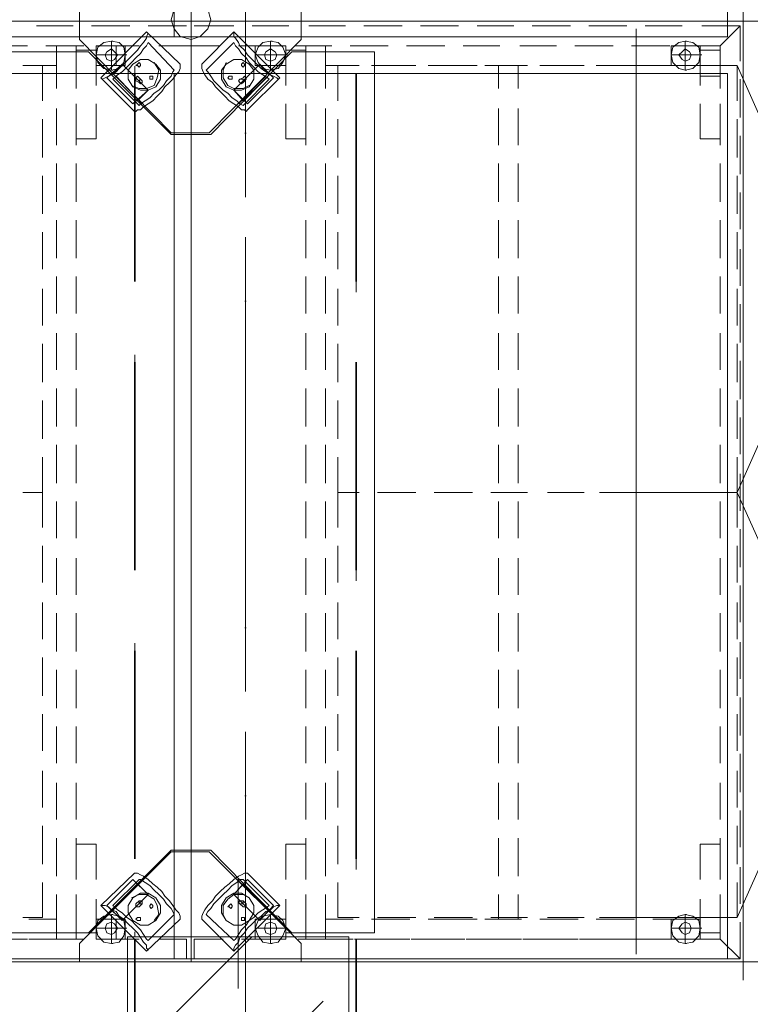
# Model space of a CAD drawing. Header units: millimetres. Extents: x 42175 to 97175, y 10092 to 468192.
# Tile 217 of 235: x 76114 to 77104, y 89587 to 90922. Entities that reach past the tile are written whole.
import ezdxf

# ---------------------------------------------------------------- set-up
doc = ezdxf.new("R2010")
doc.units = ezdxf.units.MM
doc.linetypes.add('Krawędzie ukryte', pattern=[3.912222, 2.822222, -1.09])
doc.linetypes.add('Kropki i Kreski', pattern=[6.702778, 3.527778, -1.763889, 0, -1.411111])
for name, color, linetype in [('2D - Rysunki i Obrazki', 8, 'Continuous'), ('Konstrukcja - Belki', 8, 'Continuous'), ('Konstrukcja - Siatka mod', 8, 'Continuous'), ('Konstrukcja - Słupy', 8, 'Continuous'), ('Konstrukcja - Ściany nośne wew..P', 8, 'Continuous')]:
    doc.layers.add(name, color=color, linetype=linetype)

msp = doc.modelspace()

# ---------------------------------------------------------------- hatches: boundary and pattern name
at = {"layer": 'Konstrukcja - Słupy', "linetype": 'Continuous', "lineweight": 25}
h = msp.add_hatch(dxfattribs=at)
h.set_pattern_fill('Beton_zbrojony_0006', color=8, style=0, pattern_type=2)
h.set_pattern_definition([(45, (-175208.59, 378186.62), (-183.84776, 183.84776), []), (45, (-175300.5, 378278.54), (-183.84776, 183.84776), [195, -65])])
h.paths.add_polyline_path([(76260, 89378.9), (76560, 89378.9), (76560, 89678.9), (76260, 89678.9)])

# ---------------------------------------------------------------- linework, layer by layer
at = {"layer": '2D - Rysunki i Obrazki', "color": 8, "linetype": 'Continuous', "lineweight": 13, "ltscale": 100, "flags": 128}
for points in [[(75595.3, 92193.1), (75595.3, 90920), (76346, 90920), (76346, 92193.1)], [(75595.3, 92193.1), (75595.3, 90920), (76346, 90920), (76346, 92193.1)], [(76346, 90920), (76346, 92193.1), (75595.3, 92193.1), (75595.3, 90920)], [(75595.3, 92193.1), (75595.3, 90920), (76346, 90920), (76346, 92193.1)], [(75595.3, 92193.1), (75595.3, 90920), (76346, 90920), (76346, 92193.1)], [(76346, 90920), (76346, 92193.1), (75595.3, 92193.1), (75595.3, 90920)], [(75595.3, 92193.1), (75595.3, 90920), (76346, 90920), (76346, 92193.1)], [(77094.5, 92193.1), (77094.5, 90920), (76346, 90920), (76346, 92193.1)], [(77094.5, 92193.1), (77094.5, 90920), (76346, 90920), (76346, 92193.1)], [(77094.5, 90920), (77094.5, 92193.1), (76346, 92193.1), (76346, 90920)], [(77094.5, 92193.1), (77094.5, 90920), (76346, 90920), (76346, 92193.1)], [(77094.5, 92193.1), (77094.5, 90920), (76346, 90920), (76346, 92193.1)], [(77094.5, 90920), (77094.5, 92193.1), (76346, 92193.1), (76346, 90920)], [(77094.5, 92193.1), (77094.5, 90920), (76346, 90920), (76346, 92193.1)], [(76323.3, 92098.9), (76323.3, 90898.9), (75573.3, 90898.9), (75573.3, 92098.9)], [(77073.3, 92098.9), (77073.3, 90898.9), (76323.3, 90898.9), (76323.3, 92098.9)], [(76346, 90920), (76346, 91069.2), (76319, 91069.2), (76194.6, 90944.8), (76194.6, 90920)], [(76346, 90920), (76346, 91069.2), (76319, 91069.2), (76194.6, 90944.8), (76194.6, 90920)], [(76346, 90920), (76346, 91069.2), (76370.8, 91069.2), (76495.2, 90944.8), (76495.2, 90920)], [(76346, 90920), (76346, 91069.2), (76370.8, 91069.2), (76495.2, 90944.8), (76495.2, 90920)], [(76372.9, 90922), (76368.8, 90936.5), (76358.4, 90944.8), (76346, 90949), (76331.4, 90944.8), (76323.1, 90936.5), (76319, 90922), (76323.1, 90909.6), (76331.4, 90899.2), (76346, 90895.1), (76358.4, 90899.2), (76368.8, 90909.6)], [(75595.3, 90920), (75595.3, 89644.7), (76346, 89644.7), (76346, 90920)], [(75595.3, 90920), (75595.3, 89644.7), (76346, 89644.7), (76346, 90920)], [(76346, 89644.7), (76346, 90920), (75595.3, 90920), (75595.3, 89644.7)], [(75595.3, 90920), (75595.3, 89644.7), (76346, 89644.7), (76346, 90920)], [(75595.3, 90920), (75595.3, 89644.7), (76346, 89644.7), (76346, 90920)], [(76346, 89644.7), (76346, 90920), (75595.3, 90920), (75595.3, 89644.7)], [(75595.3, 90920), (75595.3, 89644.7), (76346, 89644.7), (76346, 90920)], [(76346, 89796.1), (76319, 89796.1), (76207, 89684.1), (76095.1, 89684.1), (76095.1, 90878.5), (76207, 90878.5), (76319, 90766.5), (76346, 90766.5), (76346, 90920)], [(76346, 90920), (76346, 90768.6), (76319, 90768.6), (76194.6, 90895.1), (76194.6, 90920), (76346, 90920), (76346, 90768.6), (76370.8, 90768.6), (76495.2, 90895.1), (76495.2, 90920)], [(76346, 90920), (76346, 90768.6), (76319, 90768.6), (76194.6, 90895.1), (76194.6, 90920)], [(77094.5, 90920), (77094.5, 89644.7), (76346, 89644.7), (76346, 90920)], [(77094.5, 90920), (77094.5, 89644.7), (76346, 89644.7), (76346, 90920)], [(77094.5, 89644.7), (77094.5, 90920), (76346, 90920), (76346, 89644.7)], [(77094.5, 90920), (77094.5, 89644.7), (76346, 89644.7), (76346, 90920)], [(77094.5, 90920), (77094.5, 89644.7), (76346, 89644.7), (76346, 90920)], [(77094.5, 89644.7), (77094.5, 90920), (76346, 90920), (76346, 89644.7)], [(77094.5, 90920), (77094.5, 89644.7), (76346, 89644.7), (76346, 90920)], [(76346, 89796.1), (76372.9, 89796.1), (76482.8, 89684.1), (76594.8, 89684.1), (76594.8, 90878.5), (76482.8, 90878.5), (76372.9, 90766.5), (76346, 90766.5), (76346, 90920)], [(76346, 90920), (76346, 90768.6), (76370.8, 90768.6), (76495.2, 90895.1), (76495.2, 90920)], [(76217.4, 90886.8), (76217.4, 90859.8), (76256.8, 90859.8), (76256.8, 90886.8)], [(76238.1, 90866), (76242.3, 90868.1), (76246.4, 90874.3), (76242.3, 90878.5), (76238.1, 90882.6), (76231.9, 90878.5), (76229.8, 90874.3), (76231.9, 90868.1)], [(76433, 90886.8), (76433, 90859.8), (76474.5, 90859.8), (76474.5, 90886.8)], [(76433, 90886.8), (76433, 90859.8), (76474.5, 90859.8), (76474.5, 90886.8)], [(76453.8, 90866), (76460, 90868.1), (76462.1, 90874.3), (76460, 90878.5), (76453.8, 90882.6), (76447.6, 90878.5), (76445.5, 90874.3), (76447.6, 90868.1)], [(76997, 90886.8), (76997, 90859.8), (77036.4, 90859.8), (77036.4, 90886.8)], [(77015.7, 90866), (77021.9, 90868.1), (77024, 90874.3), (77021.9, 90878.5), (77015.7, 90882.6), (77011.6, 90878.5), (77007.4, 90874.3), (77011.6, 90868.1)], [(76267.2, 90808), (76231.9, 90843.2), (76252.6, 90861.9), (76287.9, 90826.6)], [(76273.4, 90812.1), (76238.1, 90847.4), (76252.6, 90861.9), (76287.9, 90826.6)], [(76267.2, 90861.9), (76260.9, 90853.6), (76260.9, 90841.2), (76267.2, 90830.8), (76277.5, 90826.6), (76287.9, 90826.6), (76298.3, 90830.8), (76304.5, 90841.2), (76304.5, 90853.6), (76298.3, 90861.9), (76287.9, 90868.1), (76277.5, 90868.1)], [(76273.4, 90861.9), (76271.3, 90859.8), (76273.4, 90859.8), (76275.5, 90857.7), (76277.5, 90859.8), (76277.5, 90861.9), (76275.5, 90864)], [(76424.7, 90861.9), (76431, 90853.6), (76431, 90841.2), (76424.7, 90830.8), (76414.4, 90826.6), (76404, 90826.6), (76393.6, 90830.8), (76387.4, 90841.2), (76387.4, 90853.6), (76393.6, 90861.9), (76404, 90868.1), (76414.4, 90868.1)], [(76422.7, 90808), (76457.9, 90843.2), (76439.3, 90861.9), (76404, 90826.6)], [(76416.5, 90812.1), (76451.7, 90847.4), (76439.3, 90861.9), (76404, 90826.6)], [(76418.5, 90861.9), (76418.5, 90859.8), (76416.5, 90857.7), (76414.4, 90859.8), (76414.4, 90861.9), (76416.5, 90864)], [(76323.3, 90848.9), (76323.3, 89648.9), (75573.3, 89648.9), (75573.3, 90848.9)], [(76290, 90845.3), (76290, 90843.2), (76290, 90841.2), (76292, 90841.2), (76294.1, 90841.2), (76294.1, 90843.2), (76294.1, 90845.3), (76292, 90845.3)], [(77073.3, 90848.9), (77073.3, 89648.9), (76323.3, 89648.9), (76323.3, 90848.9)], [(76401.9, 90845.3), (76401.9, 90843.2), (76401.9, 90841.2), (76399.9, 90841.2), (76397.8, 90841.2), (76395.7, 90843.2), (76397.8, 90845.3), (76399.9, 90845.3)], [(76275.5, 90839.1), (76275.5, 90837), (76277.5, 90834.9), (76279.6, 90837), (76279.6, 90839.1), (76277.5, 90841.2)], [(76416.5, 90841.2), (76416.5, 90839.1), (76416.5, 90837), (76414.4, 90834.9), (76412.3, 90837), (76410.2, 90839.1), (76412.3, 90841.2), (76414.4, 90841.2)], [(76346, 89644.7), (76346, 89794), (76319, 89794), (76194.6, 89669.6), (76194.6, 89644.7)], [(76346, 89644.7), (76346, 89794), (76319, 89794), (76194.6, 89669.6), (76194.6, 89644.7)], [(76346, 89644.7), (76346, 89794), (76370.8, 89794), (76495.2, 89669.6), (76495.2, 89644.7)], [(76346, 89644.7), (76346, 89794), (76370.8, 89794), (76495.2, 89669.6), (76495.2, 89644.7)], [(76267.2, 89756.7), (76231.9, 89721.4), (76252.6, 89700.7), (76287.9, 89736)], [(76273.4, 89750.5), (76238.1, 89715.2), (76252.6, 89700.7), (76287.9, 89736)], [(76422.7, 89756.7), (76457.9, 89721.4), (76439.3, 89700.7), (76404, 89736)], [(76416.5, 89750.5), (76451.7, 89715.2), (76439.3, 89700.7), (76404, 89736)], [(76267.2, 89700.7), (76260.9, 89711.1), (76260.9, 89721.4), (76267.2, 89731.8), (76277.5, 89738), (76287.9, 89738), (76298.3, 89731.8), (76304.5, 89721.4), (76304.5, 89711.1), (76298.3, 89700.7), (76287.9, 89694.5), (76277.5, 89694.5)], [(76424.7, 89700.7), (76431, 89711.1), (76431, 89721.4), (76424.7, 89731.8), (76414.4, 89738), (76404, 89738), (76393.6, 89731.8), (76387.4, 89721.4), (76387.4, 89711.1), (76393.6, 89700.7), (76404, 89694.5), (76414.4, 89694.5)], [(76275.5, 89723.5), (76275.5, 89725.6), (76275.5, 89727.7), (76277.5, 89727.7), (76279.6, 89727.7), (76279.6, 89725.6), (76279.6, 89723.5), (76277.5, 89723.5)], [(76290, 89719.4), (76290, 89721.4), (76292, 89723.5), (76294.1, 89721.4), (76294.1, 89719.4), (76292, 89717.3)], [(76401.9, 89719.4), (76401.9, 89721.4), (76399.9, 89723.5), (76397.8, 89721.4), (76395.7, 89719.4), (76397.8, 89719.4), (76399.9, 89717.3)], [(76416.5, 89723.5), (76416.5, 89725.6), (76416.5, 89727.7), (76414.4, 89727.7), (76412.3, 89727.7), (76410.2, 89725.6), (76412.3, 89723.5), (76414.4, 89723.5)], [(76217.4, 89702.8), (76217.4, 89675.8), (76256.8, 89675.8), (76256.8, 89702.8)], [(76238.1, 89682.1), (76242.3, 89684.1), (76246.4, 89690.3), (76242.3, 89696.6), (76238.1, 89698.6), (76231.9, 89696.6), (76229.8, 89690.3), (76231.9, 89684.1)], [(76273.4, 89700.7), (76271.3, 89702.8), (76273.4, 89704.9), (76275.5, 89704.9), (76277.5, 89704.9), (76277.5, 89702.8), (76277.5, 89700.7), (76275.5, 89700.7)], [(76418.5, 89700.7), (76418.5, 89702.8), (76418.5, 89704.9), (76416.5, 89704.9), (76414.4, 89704.9), (76414.4, 89702.8), (76414.4, 89700.7), (76416.5, 89700.7)], [(76433, 89702.8), (76433, 89675.8), (76474.5, 89675.8), (76474.5, 89702.8)], [(76453.8, 89682.1), (76460, 89684.1), (76462.1, 89690.3), (76460, 89696.6), (76453.8, 89698.6), (76447.6, 89696.6), (76445.5, 89690.3), (76447.6, 89684.1)], [(76997, 89702.8), (76997, 89675.8), (77036.4, 89675.8), (77036.4, 89702.8)], [(77015.7, 89682.1), (77021.9, 89684.1), (77024, 89690.3), (77021.9, 89696.6), (77015.7, 89698.6), (77011.6, 89696.6), (77007.4, 89690.3), (77011.6, 89684.1)]]:
    msp.add_lwpolyline(points, close=True, dxfattribs=at)
for points in [[(76186.3, 90913.7), (76136.5, 90913.7)], [(76136.5, 90913.7), (76186.3, 90913.7)], [(76263, 90913.7), (76211.2, 90913.7)], [(76211.2, 90913.7), (76263, 90913.7)], [(76339.7, 90913.7), (76287.9, 90913.7)], [(76287.9, 90913.7), (76339.7, 90913.7)], [(76350.1, 90913.7), (76404, 90913.7)], [(76350.1, 90913.7), (76404, 90913.7)], [(76428.9, 90913.7), (76478.7, 90913.7)], [(76428.9, 90913.7), (76478.7, 90913.7)], [(76505.6, 90913.7), (76555.4, 90913.7)], [(76505.6, 90913.7), (76555.4, 90913.7)], [(76580.3, 90913.7), (76632.1, 90913.7)], [(76580.3, 90913.7), (76632.1, 90913.7)], [(76657, 90913.7), (76708.8, 90913.7)], [(76657, 90913.7), (76708.8, 90913.7)], [(76733.7, 90913.7), (76783.5, 90913.7)], [(76733.7, 90913.7), (76783.5, 90913.7)], [(76808.4, 90913.7), (76860.2, 90913.7)], [(76808.4, 90913.7), (76860.2, 90913.7)], [(76885.1, 90913.7), (76936.9, 90913.7)], [(76885.1, 90913.7), (76936.9, 90913.7)], [(76949.4, 90909.6), (76949.4, 90231.5)], [(76961.8, 90913.7), (77011.6, 90913.7)], [(76961.8, 90913.7), (77011.6, 90913.7)], [(77038.5, 90913.7), (77090.4, 90913.7)], [(77038.5, 90913.7), (77090.4, 90913.7)], [(77090.4, 90913.7), (77063.4, 90913.7)], [(77090.4, 90913.7), (77063.4, 90886.8)], [(77063.4, 90886.8), (77090.4, 90913.7)], [(77090.4, 90913.7), (77090.4, 90866)], [(77094.5, 90920), (77120.6, 90920)], [(77094.5, 90920), (77120.6, 90920)], [(76223.6, 90843.2), (76285.8, 90905.4), (76331.4, 90861.9)], [(76285.8, 90905.4), (76287.9, 90903.4), (76285.8, 90899.2), (76285.8, 90897.1), (76281.7, 90890.9), (76277.5, 90886.8), (76273.4, 90880.6), (76267.2, 90874.3), (76260.9, 90868.1), (76254.7, 90861.9), (76248.5, 90855.7), (76244.4, 90851.5), (76238.1, 90847.4), (76234, 90845.3), (76229.8, 90843.2), (76225.7, 90841.2), (76223.6, 90843.2)], [(76466.2, 90843.2), (76404, 90905.4), (76360.5, 90861.9)], [(76404, 90905.4), (76404, 90903.4), (76404, 90899.2), (76406.1, 90897.1), (76410.2, 90890.9), (76412.3, 90886.8), (76418.5, 90880.6), (76422.7, 90874.3), (76428.9, 90868.1), (76435.1, 90861.9), (76441.3, 90855.7), (76447.6, 90851.5), (76453.8, 90847.4), (76457.9, 90845.3), (76462.1, 90843.2), (76464.1, 90841.2), (76466.2, 90843.2)], [(76072.2, 90886.8), (76124.1, 90886.8)], [(76132.4, 90859.8), (76163.5, 90859.8), (76163.5, 90886.8)], [(76149, 90886.8), (76200.8, 90886.8)], [(76190.4, 90828.7), (76190.4, 90886.8), (76163.5, 90886.8), (76163.5, 90828.7)], [(76217.4, 90874.3), (76238.1, 90874.3), (76238.1, 90893)], [(76238.1, 90893), (76227.8, 90890.9), (76219.5, 90884.7), (76217.4, 90874.3), (76219.5, 90864)], [(76256.8, 90886.8), (76217.4, 90886.8), (76217.4, 90859.8)], [(76238.1, 90853.6), (76227.8, 90855.7), (76219.5, 90864), (76217.4, 90874.3), (76219.5, 90884.7)], [(76238.1, 90853.6), (76227.8, 90855.7), (76219.5, 90864), (76217.4, 90874.3), (76219.5, 90884.7)], [(76225.7, 90886.8), (76275.5, 90886.8)], [(76238.1, 90893), (76248.5, 90890.9), (76254.7, 90884.7), (76256.8, 90874.3), (76254.7, 90864)], [(76238.1, 90893), (76248.5, 90890.9), (76254.7, 90884.7), (76256.8, 90874.3), (76254.7, 90864)], [(76238.1, 90893), (76240.2, 90893)], [(76238.1, 90853.6), (76248.5, 90855.7), (76254.7, 90864), (76256.8, 90874.3), (76254.7, 90884.7)], [(76287.9, 90890.9), (76285.8, 90886.8), (76281.7, 90882.6), (76277.5, 90876.4), (76271.3, 90870.2), (76265.1, 90864), (76258.9, 90857.7), (76252.6, 90851.5), (76246.4, 90847.4), (76242.3, 90843.2), (76240.2, 90841.2), (76275.5, 90805.9)], [(76244.4, 90886.8), (76244.4, 90859.8)], [(76256.8, 90859.8), (76256.8, 90886.8)], [(76323.1, 90853.6), (76287.9, 90890.9)], [(76302.4, 90886.8), (76339.7, 90886.8)], [(76339.7, 90886.8), (76385.4, 90886.8)], [(76366.7, 90853.6), (76404, 90890.9)], [(76404, 90890.9), (76406.1, 90886.8), (76410.2, 90882.6), (76414.4, 90876.4), (76420.6, 90870.2), (76424.7, 90864), (76431, 90857.7), (76437.2, 90851.5), (76443.4, 90847.4), (76449.6, 90843.2), (76451.7, 90841.2), (76416.5, 90805.9)], [(76410.2, 90886.8), (76460, 90886.8)], [(76433, 90874.3), (76453.8, 90874.3), (76453.8, 90893)], [(76453.8, 90893), (76443.4, 90890.9), (76437.2, 90884.7), (76433, 90874.3), (76437.2, 90864)], [(76453.8, 90853.6), (76443.4, 90855.7), (76437.2, 90864), (76433, 90874.3), (76437.2, 90884.7)], [(76453.8, 90853.6), (76443.4, 90855.7), (76437.2, 90864), (76433, 90874.3), (76437.2, 90884.7)], [(76453.8, 90893), (76464.1, 90890.9), (76470.4, 90884.7), (76474.5, 90874.3), (76470.4, 90864)], [(76453.8, 90893), (76464.1, 90890.9), (76470.4, 90884.7), (76474.5, 90874.3), (76470.4, 90864)], [(76453.8, 90893), (76455.9, 90893)], [(76453.8, 90853.6), (76464.1, 90855.7), (76470.4, 90864), (76474.5, 90874.3), (76470.4, 90884.7)], [(76487, 90886.8), (76536.7, 90886.8)], [(76501.5, 90886.8), (76528.4, 90886.8)], [(76501.5, 90828.7), (76501.5, 90886.8)], [(76528.4, 90859.8), (76528.4, 90886.8)], [(76528.4, 90886.8), (76528.4, 90828.7)], [(76561.6, 90886.8), (76613.4, 90886.8)], [(76638.3, 90886.8), (76690.2, 90886.8)], [(76715, 90886.8), (76764.8, 90886.8)], [(76791.8, 90886.8), (76841.5, 90886.8)], [(76866.4, 90886.8), (76918.3, 90886.8)], [(76943.1, 90886.8), (76995, 90886.8)], [(76997, 90874.3), (77015.7, 90874.3), (77015.7, 90893)], [(77015.7, 90893), (77007.4, 90890.9), (76999.1, 90884.7), (76997, 90874.3), (76999.1, 90864)], [(77015.7, 90853.6), (77007.4, 90855.7), (76999.1, 90864), (76997, 90874.3), (76999.1, 90884.7)], [(77015.7, 90853.6), (77007.4, 90855.7), (76999.1, 90864), (76997, 90874.3), (76999.1, 90884.7)], [(77009.5, 90859.8), (77036.4, 90859.8), (77036.4, 90886.8), (77009.5, 90886.8)], [(77015.7, 90893), (77026.1, 90890.9), (77034.4, 90884.7), (77036.4, 90874.3), (77034.4, 90864)], [(77015.7, 90893), (77026.1, 90890.9), (77034.4, 90884.7), (77036.4, 90874.3), (77034.4, 90864)], [(77015.7, 90893), (77017.8, 90893)], [(77015.7, 90853.6), (77026.1, 90855.7), (77034.4, 90864), (77036.4, 90874.3), (77034.4, 90884.7)], [(77019.9, 90886.8), (77063.4, 90886.8)], [(77063.4, 90828.7), (77063.4, 90886.8)], [(76190.4, 90880.6), (76190.4, 90832.9)], [(76217.4, 90832.9), (76217.4, 90880.6), (76190.4, 90880.6)], [(76217.4, 90874.3), (76219.5, 90874.3)], [(76238.1, 90874.3), (76240.2, 90874.3)], [(76256.8, 90874.3), (76238.1, 90874.3), (76238.1, 90853.6)], [(76238.1, 90874.3), (76240.2, 90874.3)], [(76256.8, 90874.3), (76258.9, 90874.3)], [(76433, 90874.3), (76435.1, 90874.3)], [(76453.8, 90874.3), (76455.9, 90874.3)], [(76474.5, 90874.3), (76453.8, 90874.3), (76453.8, 90853.6)], [(76453.8, 90874.3), (76455.9, 90874.3)], [(76474.5, 90880.6), (76501.5, 90880.6)], [(76474.5, 90832.9), (76474.5, 90880.6)], [(76474.5, 90874.3), (76476.6, 90874.3)], [(76501.5, 90880.6), (76501.5, 90832.9)], [(76997, 90874.3), (76999.1, 90874.3)], [(77015.7, 90874.3), (77017.8, 90874.3)], [(77036.4, 90874.3), (77015.7, 90874.3), (77015.7, 90853.6)], [(77015.7, 90874.3), (77017.8, 90874.3)], [(77036.4, 90880.6), (77063.4, 90880.6)], [(77036.4, 90832.9), (77036.4, 90880.6)], [(77036.4, 90874.3), (77038.5, 90874.3)], [(77063.4, 90880.6), (77063.4, 90832.9)], [(76144.8, 90812.1), (76144.8, 90859.8), (76117.9, 90859.8)], [(76256.8, 90859.8), (76217.4, 90859.8)], [(76265.1, 90832.9), (76275.5, 90828.7), (76285.8, 90828.7), (76296.2, 90832.9), (76300.3, 90843.2), (76302.4, 90853.6), (76296.2, 90864)], [(76331.4, 90861.9), (76331.4, 90859.8), (76331.4, 90855.7), (76329.4, 90851.5), (76325.2, 90847.4), (76321.1, 90841.2), (76316.9, 90837), (76310.7, 90830.8), (76306.6, 90824.6), (76300.3, 90818.4), (76294.1, 90812.1), (76287.9, 90808), (76281.7, 90803.8), (76277.5, 90799.7), (76273.4, 90799.7), (76271.3, 90797.6), (76269.2, 90797.6)], [(76360.5, 90861.9), (76360.5, 90859.8), (76360.5, 90855.7), (76362.5, 90851.5), (76364.6, 90847.4), (76368.8, 90841.2), (76375, 90837), (76379.1, 90830.8), (76385.4, 90824.6), (76391.6, 90818.4), (76397.8, 90812.1), (76404, 90808), (76410.2, 90803.8), (76414.4, 90799.7), (76418.5, 90799.7), (76420.6, 90797.6), (76422.7, 90799.7)], [(76424.7, 90832.9), (76416.5, 90828.7), (76404, 90828.7), (76395.7, 90832.9), (76389.5, 90843.2), (76389.5, 90853.6), (76393.6, 90864)], [(76565.7, 90859.8), (76528.4, 90859.8)], [(76545, 90812.1), (76545, 90859.8), (76574, 90859.8)], [(76642.5, 90859.8), (76590.6, 90859.8)], [(76598.9, 90859.8), (76650.8, 90859.8)], [(76717.1, 90859.8), (76667.4, 90859.8)], [(76675.6, 90859.8), (76727.5, 90859.8)], [(76706.7, 90859.8), (76733.7, 90859.8)], [(76793.8, 90859.8), (76744.1, 90859.8)], [(76752.4, 90859.8), (76802.1, 90859.8)], [(76762.7, 90828.7), (76762.7, 90859.8)], [(76789.7, 90859.8), (76789.7, 90828.7)], [(76870.6, 90859.8), (76818.7, 90859.8)], [(76829.1, 90859.8), (76878.9, 90859.8)], [(76947.3, 90859.8), (76895.4, 90859.8)], [(77086.2, 90859.8), (76899.6, 90859.8)], [(76903.7, 90859.8), (76955.6, 90859.8)], [(77009.5, 90859.8), (76972.2, 90859.8)], [(76980.5, 90859.8), (77032.3, 90859.8)], [(77057.2, 90859.8), (77086.2, 90859.8), (77086.2, 90812.1)], [(77086.2, 90859.8), (77120.6, 90782.8)], [(76269.2, 90797.6), (76223.6, 90843.2)], [(76238.1, 90853.6), (76240.2, 90853.6)], [(76238.1, 90853.6), (76240.2, 90853.6)], [(76279.6, 90808), (76244.4, 90845.3)], [(76275.5, 90843.2), (76273.4, 90845.3), (76271.3, 90843.2), (76271.3, 90841.2), (76271.3, 90839.1)], [(76323.1, 90853.6), (76321.1, 90851.5), (76319, 90845.3), (76312.8, 90839.1), (76308.6, 90832.9), (76302.4, 90826.6), (76296.2, 90822.5), (76290, 90816.3), (76283.7, 90812.1), (76277.5, 90808), (76275.5, 90805.9)], [(76279.6, 90839.1), (76275.5, 90843.2)], [(76366.7, 90853.6), (76368.8, 90851.5), (76372.9, 90845.3), (76377.1, 90839.1), (76383.3, 90832.9), (76389.5, 90826.6), (76395.7, 90822.5), (76401.9, 90816.3), (76408.2, 90812.1), (76412.3, 90808), (76416.5, 90805.9)], [(76410.2, 90808), (76447.6, 90845.3)], [(76412.3, 90841.2), (76416.5, 90843.2)], [(76416.5, 90843.2), (76418.5, 90845.3), (76420.6, 90843.2), (76420.6, 90841.2)], [(76422.7, 90799.7), (76466.2, 90843.2)], [(76453.8, 90853.6), (76455.9, 90853.6)], [(76453.8, 90853.6), (76455.9, 90853.6)], [(77015.7, 90853.6), (77017.8, 90853.6)], [(77015.7, 90853.6), (77017.8, 90853.6)], [(77036.4, 90845.3), (77063.4, 90845.3)], [(76275.5, 90837), (76271.3, 90839.1)], [(76416.5, 90837), (76420.6, 90841.2)], [(77090.4, 90841.2), (77090.4, 90789.3)], [(76190.4, 90808), (76190.4, 90760.3), (76217.4, 90760.3), (76217.4, 90808)], [(76474.5, 90760.3), (76474.5, 90808)], [(76501.5, 90808), (76501.5, 90760.3)], [(77036.4, 90760.3), (77036.4, 90808)], [(77063.4, 90808), (77063.4, 90760.3)], [(76163.5, 90801.8), (76163.5, 90752)], [(76190.4, 90752), (76190.4, 90801.8)], [(76501.5, 90752), (76501.5, 90801.8)], [(76528.4, 90801.8), (76528.4, 90752)], [(76762.7, 90752), (76762.7, 90801.8)], [(76789.7, 90801.8), (76789.7, 90752)], [(77063.4, 90752), (77063.4, 90801.8)], [(76144.8, 90735.4), (76144.8, 90787.2)], [(76545, 90735.4), (76545, 90787.2)], [(77086.2, 90787.2), (77086.2, 90735.4)], [(77090.4, 90764.4), (77090.4, 90712.6)], [(76501.5, 90760.3), (76474.5, 90760.3)], [(77063.4, 90760.3), (77036.4, 90760.3)], [(76163.5, 90727.1), (76163.5, 90675.3)], [(76190.4, 90675.3), (76190.4, 90727.1)], [(76501.5, 90675.3), (76501.5, 90727.1)], [(76528.4, 90727.1), (76528.4, 90675.3)], [(76762.7, 90675.3), (76762.7, 90727.1)], [(76789.7, 90727.1), (76789.7, 90675.3)], [(77063.4, 90675.3), (77063.4, 90727.1)], [(76144.8, 90658.7), (76144.8, 90710.5)], [(76545, 90658.7), (76545, 90710.5)], [(77086.2, 90710.5), (77086.2, 90658.7)], [(77090.4, 90687.7), (77090.4, 90638)], [(76163.5, 90650.4), (76163.5, 90598.6)], [(76190.4, 90598.6), (76190.4, 90650.4)], [(76501.5, 90598.6), (76501.5, 90650.4)], [(76528.4, 90650.4), (76528.4, 90598.6)], [(76762.7, 90598.6), (76762.7, 90650.4)], [(76789.7, 90650.4), (76789.7, 90598.6)], [(77063.4, 90598.6), (77063.4, 90650.4)], [(76144.8, 90584), (76144.8, 90633.8)], [(76545, 90584), (76545, 90633.8)], [(77086.2, 90633.8), (77086.2, 90584)], [(77090.4, 90611), (77090.4, 90561.2)], [(76163.5, 90573.7), (76163.5, 90523.9)], [(76190.4, 90523.9), (76190.4, 90573.7)], [(76501.5, 90523.9), (76501.5, 90573.7)], [(76528.4, 90573.7), (76528.4, 90523.9)], [(76762.7, 90523.9), (76762.7, 90573.7)], [(76789.7, 90573.7), (76789.7, 90523.9)], [(77063.4, 90523.9), (77063.4, 90573.7)], [(76144.8, 90507.3), (76144.8, 90557.1)], [(76545, 90507.3), (76545, 90557.1)], [(77086.2, 90557.1), (77086.2, 90507.3)], [(77090.4, 90536.3), (77090.4, 90484.5)], [(76163.5, 90497), (76163.5, 90447.2)], [(76190.4, 90447.2), (76190.4, 90497)], [(76501.5, 90447.2), (76501.5, 90497)], [(76528.4, 90497), (76528.4, 90447.2)], [(76762.7, 90447.2), (76762.7, 90497)], [(76789.7, 90497), (76789.7, 90447.2)], [(77063.4, 90447.2), (77063.4, 90497)], [(76144.8, 90430.6), (76144.8, 90482.4)], [(76545, 90430.6), (76545, 90482.4)], [(77086.2, 90482.4), (77086.2, 90430.6)], [(77090.4, 90459.6), (77090.4, 90407.8)], [(76163.5, 90422.3), (76163.5, 90370.5)], [(76190.4, 90370.5), (76190.4, 90422.3)], [(76501.5, 90370.5), (76501.5, 90422.3)], [(76528.4, 90422.3), (76528.4, 90370.5)], [(76762.7, 90370.5), (76762.7, 90422.3)], [(76789.7, 90422.3), (76789.7, 90370.5)], [(77063.4, 90370.5), (77063.4, 90422.3)], [(76144.8, 90353.9), (76144.8, 90405.7)], [(76545, 90353.9), (76545, 90405.7)], [(77086.2, 90405.7), (77086.2, 90353.9)], [(77090.4, 90382.9), (77090.4, 90333.1)], [(77086.2, 90281.3), (77120.6, 90358.4)], [(76163.5, 90345.6), (76163.5, 90293.7)], [(76190.4, 90293.7), (76190.4, 90345.6)], [(76501.5, 90293.7), (76501.5, 90345.6)], [(76528.4, 90345.6), (76528.4, 90293.7)], [(76762.7, 90293.7), (76762.7, 90345.6)], [(76789.7, 90345.6), (76789.7, 90293.7)], [(77063.4, 90293.7), (77063.4, 90345.6)], [(76144.8, 90281.3), (76144.8, 90329)], [(76545, 90281.3), (76545, 90329)], [(76949.4, 90333.1), (76949.4, 89655.1)], [(77086.2, 90329), (77086.2, 90281.3), (77057.2, 90281.3)], [(77090.4, 90306.2), (77090.4, 90256.4)], [(76144.8, 90233.6), (76144.8, 90281.3), (76117.9, 90281.3)], [(76117.9, 90281.3), (76144.8, 90281.3)], [(76144.8, 90281.3), (76144.8, 90233.6)], [(76163.5, 90268.9), (76163.5, 90219.1)], [(76190.4, 90219.1), (76190.4, 90268.9)], [(76501.5, 90219.1), (76501.5, 90268.9)], [(76528.4, 90268.9), (76528.4, 90219.1)], [(76574, 90281.3), (76545, 90281.3)], [(76545, 90233.6), (76545, 90281.3), (76574, 90281.3)], [(76650.8, 90281.3), (76598.9, 90281.3)], [(76598.9, 90281.3), (76650.8, 90281.3)], [(76727.5, 90281.3), (76675.6, 90281.3)], [(76675.6, 90281.3), (76727.5, 90281.3)], [(76802.1, 90281.3), (76752.4, 90281.3)], [(76752.4, 90281.3), (76802.1, 90281.3)], [(76762.7, 90219.1), (76762.7, 90268.9)], [(76789.7, 90268.9), (76789.7, 90219.1)], [(76878.9, 90281.3), (76829.1, 90281.3)], [(76829.1, 90281.3), (76878.9, 90281.3)], [(77086.2, 90281.3), (76899.6, 90281.3)], [(77086.2, 90281.3), (76899.6, 90281.3)], [(76955.6, 90281.3), (76903.7, 90281.3)], [(76903.7, 90281.3), (76955.6, 90281.3)], [(77032.3, 90281.3), (76980.5, 90281.3)], [(76980.5, 90281.3), (77032.3, 90281.3)], [(77057.2, 90281.3), (77086.2, 90281.3), (77086.2, 90233.6)], [(77063.4, 90219.1), (77063.4, 90268.9)], [(77086.2, 90281.3), (77120.6, 90204.9)], [(77090.4, 90231.5), (77090.4, 90179.7)], [(76144.8, 90208.7), (76144.8, 90159)], [(76144.8, 90159), (76144.8, 90208.7)], [(76545, 90159), (76545, 90208.7)], [(77086.2, 90208.7), (77086.2, 90159)], [(76163.5, 90192.1), (76163.5, 90142.4)], [(76190.4, 90142.4), (76190.4, 90192.1)], [(76501.5, 90142.4), (76501.5, 90192.1)], [(76528.4, 90192.1), (76528.4, 90142.4)], [(76762.7, 90142.4), (76762.7, 90192.1)], [(76789.7, 90192.1), (76789.7, 90142.4)], [(77063.4, 90142.4), (77063.4, 90192.1)], [(77090.4, 90154.8), (77090.4, 90105.1)], [(76144.8, 90132), (76144.8, 90082.2)], [(76144.8, 90082.2), (76144.8, 90132)], [(76545, 90082.2), (76545, 90132)], [(77086.2, 90132), (77086.2, 90082.2)], [(76163.5, 90117.5), (76163.5, 90065.7)], [(76190.4, 90065.7), (76190.4, 90117.5)], [(76501.5, 90065.7), (76501.5, 90117.5)], [(76528.4, 90117.5), (76528.4, 90065.7)], [(76762.7, 90065.7), (76762.7, 90117.5)], [(76789.7, 90117.5), (76789.7, 90065.7)], [(77063.4, 90065.7), (77063.4, 90117.5)], [(77090.4, 90078.1), (77090.4, 90028.3)], [(76144.8, 90057.4), (76144.8, 90005.5)], [(76144.8, 90005.5), (76144.8, 90057.4)], [(76545, 90005.5), (76545, 90057.4)], [(77086.2, 90057.4), (77086.2, 90005.5)], [(76163.5, 90040.8), (76163.5, 89988.9)], [(76190.4, 89988.9), (76190.4, 90040.8)], [(76501.5, 89988.9), (76501.5, 90040.8)], [(76528.4, 90040.8), (76528.4, 89988.9)], [(76762.7, 89988.9), (76762.7, 90040.8)], [(76789.7, 90040.8), (76789.7, 89988.9)], [(77063.4, 89988.9), (77063.4, 90040.8)], [(77090.4, 90003.4), (77090.4, 89951.6)], [(76144.8, 89980.6), (76144.8, 89930.9)], [(76144.8, 89930.9), (76144.8, 89980.6)], [(76545, 89930.9), (76545, 89980.6)], [(77086.2, 89980.6), (77086.2, 89930.9)], [(76163.5, 89964.1), (76163.5, 89914.3)], [(76190.4, 89914.3), (76190.4, 89964.1)], [(76501.5, 89914.3), (76501.5, 89964.1)], [(76528.4, 89964.1), (76528.4, 89914.3)], [(76762.7, 89914.3), (76762.7, 89964.1)], [(76789.7, 89964.1), (76789.7, 89914.3)], [(77063.4, 89914.3), (77063.4, 89964.1)], [(77090.4, 89926.7), (77090.4, 89874.9)], [(76144.8, 89903.9), (76144.8, 89854.2)], [(76144.8, 89854.2), (76144.8, 89903.9)], [(76545, 89854.2), (76545, 89903.9)], [(77086.2, 89903.9), (77086.2, 89854.2)], [(76163.5, 89887.3), (76163.5, 89837.6)], [(76190.4, 89837.6), (76190.4, 89887.3)], [(76501.5, 89837.6), (76501.5, 89887.3)], [(76528.4, 89887.3), (76528.4, 89837.6)], [(76762.7, 89837.6), (76762.7, 89887.3)], [(76789.7, 89887.3), (76789.7, 89837.6)], [(77063.4, 89837.6), (77063.4, 89887.3)], [(77090.4, 89850), (77090.4, 89800.2)], [(76144.8, 89829.3), (76144.8, 89777.4)], [(76144.8, 89777.4), (76144.8, 89829.3)], [(76545, 89777.4), (76545, 89829.3)], [(77086.2, 89829.3), (77086.2, 89777.4)], [(76163.5, 89812.7), (76163.5, 89760.8)], [(76190.4, 89760.8), (76190.4, 89812.7)], [(76190.4, 89804.4), (76190.4, 89756.7)], [(76217.4, 89756.7), (76217.4, 89804.4), (76190.4, 89804.4)], [(76474.5, 89804.4), (76501.5, 89804.4)], [(76474.5, 89756.7), (76474.5, 89804.4)], [(76501.5, 89760.8), (76501.5, 89812.7)], [(76501.5, 89804.4), (76501.5, 89756.7)], [(76528.4, 89812.7), (76528.4, 89760.8)], [(76762.7, 89760.8), (76762.7, 89812.7)], [(76789.7, 89812.7), (76789.7, 89760.8)], [(77036.4, 89804.4), (77063.4, 89804.4)], [(77036.4, 89756.7), (77036.4, 89804.4)], [(77063.4, 89760.8), (77063.4, 89812.7)], [(77063.4, 89804.4), (77063.4, 89756.7)], [(77086.2, 89704.9), (77120.6, 89781.9)], [(76269.2, 89765), (76223.6, 89721.4)], [(76331.4, 89702.8), (76331.4, 89704.9), (76331.4, 89706.9), (76329.4, 89711.1), (76325.2, 89715.2), (76321.1, 89721.4), (76316.9, 89727.7), (76310.7, 89733.9), (76306.6, 89740.1), (76300.3, 89746.3), (76294.1, 89750.5), (76287.9, 89756.7), (76281.7, 89760.8), (76277.5, 89762.9), (76273.4, 89765), (76271.3, 89765), (76269.2, 89765)], [(76360.5, 89702.8), (76360.5, 89704.9), (76360.5, 89706.9), (76362.5, 89711.1), (76364.6, 89715.2), (76368.8, 89721.4), (76375, 89727.7), (76379.1, 89733.9), (76385.4, 89740.1), (76391.6, 89746.3), (76397.8, 89750.5), (76404, 89756.7), (76410.2, 89760.8), (76414.4, 89762.9), (76418.5, 89765), (76420.6, 89765), (76422.7, 89765)], [(76422.7, 89765), (76466.2, 89721.4)], [(77090.4, 89773.3), (77090.4, 89723.5)], [(76144.8, 89752.6), (76144.8, 89704.9)], [(76144.8, 89704.9), (76144.8, 89752.6)], [(76287.9, 89673.8), (76285.8, 89675.8), (76281.7, 89682.1), (76277.5, 89688.3), (76271.3, 89694.5), (76265.1, 89700.7), (76258.9, 89704.9), (76252.6, 89711.1), (76246.4, 89715.2), (76242.3, 89719.4), (76240.2, 89721.4), (76275.5, 89756.7)], [(76279.6, 89754.6), (76244.4, 89719.4)], [(76323.1, 89709), (76321.1, 89713.2), (76319, 89717.3), (76312.8, 89723.5), (76308.6, 89729.7), (76302.4, 89736), (76296.2, 89742.2), (76290, 89748.4), (76283.7, 89752.6), (76277.5, 89756.7), (76275.5, 89756.7)], [(76366.7, 89709), (76368.8, 89713.2), (76372.9, 89717.3), (76377.1, 89723.5), (76383.3, 89729.7), (76389.5, 89736), (76395.7, 89742.2), (76401.9, 89748.4), (76408.2, 89752.6), (76412.3, 89756.7), (76416.5, 89756.7)], [(76404, 89673.8), (76406.1, 89675.8), (76410.2, 89682.1), (76414.4, 89688.3), (76420.6, 89694.5), (76424.7, 89700.7), (76431, 89704.9), (76437.2, 89711.1), (76443.4, 89715.2), (76449.6, 89719.4), (76451.7, 89721.4), (76416.5, 89756.7)], [(76410.2, 89754.6), (76447.6, 89719.4)], [(76545, 89704.9), (76545, 89752.6)], [(77086.2, 89752.6), (77086.2, 89704.9), (77057.2, 89704.9)], [(76163.5, 89736), (76163.5, 89675.8), (76190.4, 89675.8)], [(76190.4, 89675.8), (76190.4, 89736)], [(76265.1, 89731.8), (76275.5, 89736), (76285.8, 89736), (76296.2, 89729.7), (76300.3, 89721.4), (76302.4, 89709), (76296.2, 89700.7)], [(76424.7, 89731.8), (76416.5, 89736), (76404, 89736), (76395.7, 89729.7), (76389.5, 89721.4), (76389.5, 89709), (76393.6, 89700.7)], [(76501.5, 89675.8), (76501.5, 89736)], [(76528.4, 89736), (76528.4, 89675.8)], [(76762.7, 89702.8), (76762.7, 89736)], [(76789.7, 89736), (76789.7, 89702.8)], [(77063.4, 89675.8), (77063.4, 89736)], [(76190.4, 89729.7), (76190.4, 89684.1), (76217.4, 89684.1), (76217.4, 89729.7)], [(76223.6, 89721.4), (76285.8, 89659.2), (76331.4, 89702.8)], [(76285.8, 89659.2), (76287.9, 89661.3), (76285.8, 89663.4), (76285.8, 89667.5), (76281.7, 89671.7), (76277.5, 89677.9), (76273.4, 89684.1), (76267.2, 89690.3), (76260.9, 89696.6), (76254.7, 89702.8), (76248.5, 89706.9), (76244.4, 89713.2), (76238.1, 89715.2), (76234, 89719.4), (76229.8, 89721.4), (76225.7, 89721.4), (76223.6, 89721.4)], [(76275.5, 89727.7), (76271.3, 89723.5)], [(76275.5, 89719.4), (76273.4, 89719.4), (76271.3, 89719.4), (76271.3, 89721.4), (76271.3, 89723.5)], [(76279.6, 89723.5), (76275.5, 89719.4)], [(76466.2, 89721.4), (76404, 89659.2), (76360.5, 89702.8)], [(76404, 89659.2), (76404, 89661.3), (76404, 89663.4), (76406.1, 89667.5), (76410.2, 89671.7), (76412.3, 89677.9), (76418.5, 89684.1), (76422.7, 89690.3), (76428.9, 89696.6), (76435.1, 89702.8), (76441.3, 89706.9), (76447.6, 89713.2), (76453.8, 89715.2), (76457.9, 89719.4), (76462.1, 89721.4), (76464.1, 89721.4), (76466.2, 89721.4)], [(76412.3, 89723.5), (76416.5, 89719.4)], [(76416.5, 89727.7), (76420.6, 89723.5)], [(76416.5, 89719.4), (76418.5, 89719.4), (76420.6, 89719.4), (76420.6, 89721.4), (76420.6, 89723.5)], [(76474.5, 89684.1), (76474.5, 89729.7)], [(76501.5, 89729.7), (76501.5, 89684.1)], [(77036.4, 89684.1), (77036.4, 89729.7)], [(77063.4, 89729.7), (77063.4, 89684.1)], [(76217.4, 89690.3), (76238.1, 89690.3), (76238.1, 89709)], [(76238.1, 89709), (76227.8, 89706.9), (76219.5, 89700.7), (76217.4, 89690.3), (76219.5, 89680)], [(76238.1, 89709), (76248.5, 89706.9), (76254.7, 89700.7), (76256.8, 89690.3), (76254.7, 89680)], [(76238.1, 89709), (76248.5, 89706.9), (76254.7, 89700.7), (76256.8, 89690.3), (76254.7, 89680)], [(76238.1, 89709), (76240.2, 89709)], [(76323.1, 89709), (76287.9, 89673.8)], [(76366.7, 89709), (76404, 89673.8)], [(76433, 89690.3), (76453.8, 89690.3), (76453.8, 89709)], [(76453.8, 89709), (76443.4, 89706.9), (76437.2, 89700.7), (76433, 89690.3), (76437.2, 89680)], [(76453.8, 89709), (76464.1, 89706.9), (76470.4, 89700.7), (76474.5, 89690.3), (76470.4, 89680)], [(76453.8, 89709), (76464.1, 89706.9), (76470.4, 89700.7), (76474.5, 89690.3), (76470.4, 89680)], [(76453.8, 89709), (76455.9, 89709)], [(76997, 89690.3), (77015.7, 89690.3), (77015.7, 89709)], [(77015.7, 89709), (77007.4, 89706.9), (76999.1, 89700.7), (76997, 89690.3), (76999.1, 89680)], [(77015.7, 89709), (77026.1, 89706.9), (77034.4, 89700.7), (77036.4, 89690.3), (77034.4, 89680)], [(77015.7, 89709), (77026.1, 89706.9), (77034.4, 89700.7), (77036.4, 89690.3), (77034.4, 89680)], [(77015.7, 89709), (77017.8, 89709)], [(76117.9, 89704.9), (76144.8, 89704.9)], [(76163.5, 89702.8), (76126.2, 89702.8)], [(76126.2, 89675.8), (76163.5, 89675.8), (76163.5, 89702.8)], [(76217.4, 89702.8), (76256.8, 89702.8)], [(76244.4, 89702.8), (76217.4, 89702.8), (76217.4, 89675.8), (76256.8, 89675.8)], [(76238.1, 89669.6), (76227.8, 89671.7), (76219.5, 89680), (76217.4, 89690.3), (76219.5, 89700.7)], [(76238.1, 89669.6), (76227.8, 89671.7), (76219.5, 89680), (76217.4, 89690.3), (76219.5, 89700.7)], [(76238.1, 89669.6), (76248.5, 89671.7), (76254.7, 89680), (76256.8, 89690.3), (76254.7, 89700.7)], [(76244.4, 89675.8), (76244.4, 89702.8)], [(76433, 89675.8), (76474.5, 89675.8), (76474.5, 89702.8), (76447.6, 89702.8)], [(76453.8, 89669.6), (76443.4, 89671.7), (76437.2, 89680), (76433, 89690.3), (76437.2, 89700.7)], [(76453.8, 89669.6), (76443.4, 89671.7), (76437.2, 89680), (76433, 89690.3), (76437.2, 89700.7)], [(76453.8, 89669.6), (76464.1, 89671.7), (76470.4, 89680), (76474.5, 89690.3), (76470.4, 89700.7)], [(76528.4, 89675.8), (76528.4, 89702.8)], [(76528.4, 89702.8), (76565.7, 89702.8)], [(76574, 89704.9), (76545, 89704.9)], [(76590.6, 89702.8), (76642.5, 89702.8)], [(76650.8, 89704.9), (76598.9, 89704.9)], [(76667.4, 89702.8), (76717.1, 89702.8)], [(76727.5, 89704.9), (76675.6, 89704.9)], [(76733.7, 89702.8), (76706.7, 89702.8)], [(76744.1, 89702.8), (76793.8, 89702.8)], [(76802.1, 89704.9), (76752.4, 89704.9)], [(76818.7, 89702.8), (76870.6, 89702.8)], [(76878.9, 89704.9), (76829.1, 89704.9)], [(76895.4, 89702.8), (76947.3, 89702.8)], [(77086.2, 89704.9), (76899.6, 89704.9)], [(76955.6, 89704.9), (76903.7, 89704.9)], [(76972.2, 89702.8), (77009.5, 89702.8)], [(77032.3, 89704.9), (76980.5, 89704.9)], [(77015.7, 89669.6), (77007.4, 89671.7), (76999.1, 89680), (76997, 89690.3), (76999.1, 89700.7)], [(77015.7, 89669.6), (77007.4, 89671.7), (76999.1, 89680), (76997, 89690.3), (76999.1, 89700.7)], [(77036.4, 89675.8), (77036.4, 89702.8), (77009.5, 89702.8)], [(77015.7, 89669.6), (77026.1, 89671.7), (77034.4, 89680), (77036.4, 89690.3), (77034.4, 89700.7)], [(77090.4, 89698.6), (77090.4, 89648.9)], [(76217.4, 89690.3), (76219.5, 89690.3)], [(76238.1, 89690.3), (76240.2, 89690.3)], [(76256.8, 89690.3), (76238.1, 89690.3), (76238.1, 89669.6)], [(76238.1, 89690.3), (76240.2, 89690.3)], [(76256.8, 89690.3), (76258.9, 89690.3)], [(76433, 89690.3), (76435.1, 89690.3)], [(76453.8, 89690.3), (76455.9, 89690.3)], [(76474.5, 89690.3), (76453.8, 89690.3), (76453.8, 89669.6)], [(76453.8, 89690.3), (76455.9, 89690.3)], [(76474.5, 89690.3), (76476.6, 89690.3)], [(76501.5, 89684.1), (76474.5, 89684.1)], [(76997, 89690.3), (76999.1, 89690.3)], [(77015.7, 89690.3), (77017.8, 89690.3)], [(77036.4, 89690.3), (77015.7, 89690.3), (77015.7, 89669.6)], [(77015.7, 89690.3), (77017.8, 89690.3)], [(77036.4, 89690.3), (77038.5, 89690.3)], [(77063.4, 89684.1), (77036.4, 89684.1)], [(76124.1, 89675.8), (76072.2, 89675.8)], [(76200.8, 89675.8), (76149, 89675.8)], [(76275.5, 89675.8), (76225.7, 89675.8)], [(76238.1, 89669.6), (76240.2, 89669.6)], [(76238.1, 89669.6), (76240.2, 89669.6)], [(76339.7, 89648.9), (76339.7, 89675.8), (76302.4, 89675.8)], [(76350.1, 89675.8), (76389.5, 89675.8)], [(76350.1, 89648.9), (76350.1, 89675.8)], [(76414.4, 89675.8), (76466.2, 89675.8)], [(76453.8, 89669.6), (76455.9, 89669.6)], [(76453.8, 89669.6), (76455.9, 89669.6)], [(76491.1, 89675.8), (76542.9, 89675.8)], [(76528.4, 89675.8), (76501.5, 89675.8)], [(76565.7, 89675.8), (76528.4, 89675.8)], [(76567.8, 89675.8), (76617.6, 89675.8)], [(76642.5, 89675.8), (76590.6, 89675.8)], [(76644.5, 89675.8), (76694.3, 89675.8)], [(76717.1, 89675.8), (76667.4, 89675.8)], [(76719.2, 89675.8), (76771, 89675.8)], [(76793.8, 89675.8), (76744.1, 89675.8)], [(76795.9, 89675.8), (76845.7, 89675.8)], [(76870.6, 89675.8), (76818.7, 89675.8)], [(76872.6, 89675.8), (76922.4, 89675.8)], [(76947.3, 89675.8), (76895.4, 89675.8)], [(76947.3, 89675.8), (76999.1, 89675.8)], [(77009.5, 89675.8), (76972.2, 89675.8)], [(77036.4, 89675.8), (77009.5, 89675.8)], [(77015.7, 89669.6), (77017.8, 89669.6)], [(77015.7, 89669.6), (77017.8, 89669.6)], [(77024, 89675.8), (77063.4, 89675.8)], [(77063.4, 89675.8), (77090.4, 89648.9)], [(77090.4, 89648.9), (77063.4, 89675.8)], [(75574.2, 89644.7), (77120.6, 89644.7)], [(76186.3, 89648.9), (76136.5, 89648.9)], [(76136.5, 89648.9), (76186.3, 89648.9)], [(76263, 89648.9), (76211.2, 89648.9)], [(76211.2, 89648.9), (76263, 89648.9)], [(76339.7, 89648.9), (76287.9, 89648.9)], [(76287.9, 89648.9), (76339.7, 89648.9)], [(76350.1, 89648.9), (76404, 89648.9)], [(76350.1, 89648.9), (76404, 89648.9)], [(76428.9, 89648.9), (76478.7, 89648.9)], [(76428.9, 89648.9), (76478.7, 89648.9)], [(76505.6, 89648.9), (76555.4, 89648.9)], [(76505.6, 89648.9), (76555.4, 89648.9)], [(76580.3, 89648.9), (76632.1, 89648.9)], [(76580.3, 89648.9), (76632.1, 89648.9)], [(76657, 89648.9), (76708.8, 89648.9)], [(76657, 89648.9), (76708.8, 89648.9)], [(76733.7, 89648.9), (76783.5, 89648.9)], [(76733.7, 89648.9), (76783.5, 89648.9)], [(76808.4, 89648.9), (76860.2, 89648.9)], [(76808.4, 89648.9), (76860.2, 89648.9)], [(76885.1, 89648.9), (76936.9, 89648.9)], [(76885.1, 89648.9), (76936.9, 89648.9)], [(76961.8, 89648.9), (77011.6, 89648.9)], [(76961.8, 89648.9), (77011.6, 89648.9)], [(77038.5, 89648.9), (77090.4, 89648.9)], [(77038.5, 89648.9), (77090.4, 89648.9)], [(77094.5, 89644.7), (77120.6, 89644.7)], [(77094.5, 89644.7), (77094.5, 89619.9)], [(77094.5, 89644.7), (77094.5, 89619.9)]]:
    msp.add_lwpolyline(points, dxfattribs=at)
at = {"layer": 'Konstrukcja - Belki', "color": 8, "linetype": 'Krawędzie ukryte', "lineweight": 35, "ltscale": 100}
for p, q in [((76270, 93978.9), (76270, 89378.9)), ((76570, 93978.9), (76570, 89378.9))]:
    msp.add_line(p, q, dxfattribs=at)
at = {"layer": 'Konstrukcja - Belki', "color": 8, "linetype": 'Kropki i Kreski', "lineweight": 13, "ltscale": 100}
msp.add_line((76420, 93978.9), (76420, 89378.9), dxfattribs=at)
at = {"layer": 'Konstrukcja - Siatka mod', "color": 8, "linetype": 'Kropki i Kreski', "lineweight": 13, "ltscale": 100}
msp.add_line((76420, 88000), (76420, 104964.8), dxfattribs=at)
at = {"layer": 'Konstrukcja - Słupy', "color": 8, "linetype": 'Continuous', "lineweight": 13, "ltscale": 100}
msp.add_line((76410, 89608.9), (76410, 89758.9), dxfattribs=at)
at = {"layer": 'Konstrukcja - Słupy', "color": 8, "linetype": 'Continuous', "lineweight": 13, "ltscale": 100, "flags": 128}
msp.add_lwpolyline([(76260, 89378.9), (76560, 89378.9), (76560, 89678.9), (76260, 89678.9)], close=True, dxfattribs=at)
at = {"layer": 'Konstrukcja - Ściany nośne wew..P', "color": 8, "linetype": 'Krawędzie ukryte', "lineweight": 20, "ltscale": 100, "flags": 128}
for points in [[(76270, 93988.9), (76270, 89678.9)], [(76570, 89378.9), (76570, 93838.9)]]:
    msp.add_lwpolyline(points, dxfattribs=at)

doc.saveas('drawing.dxf')
